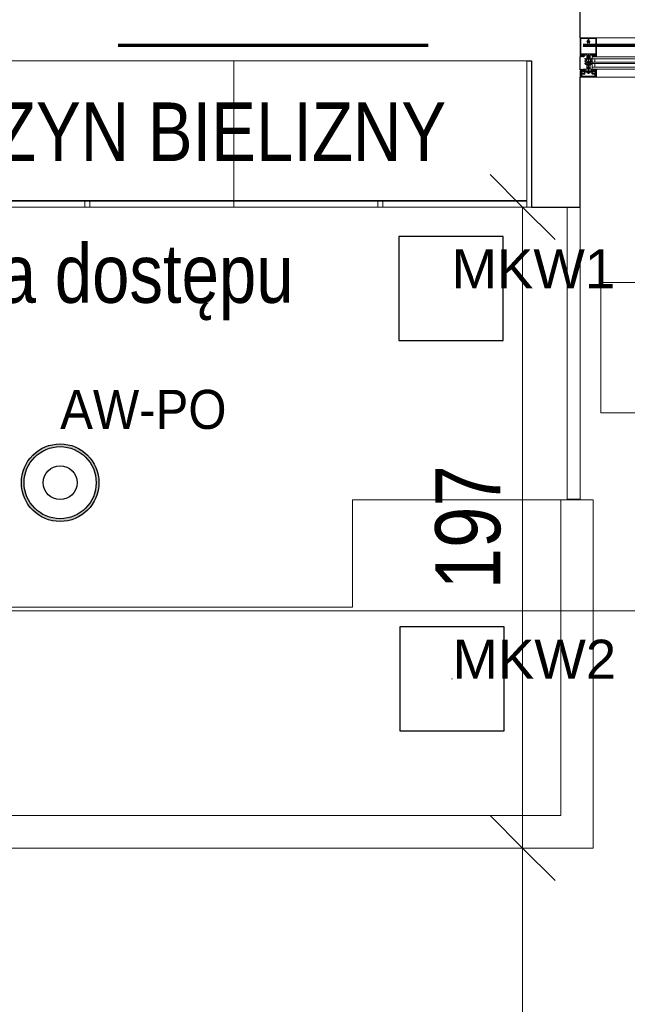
# Model space of a CAD drawing. Header units: centimetres. Extents: x -1631 to 21770, y -8842 to 3590.
# Tile 83 of 150: x 125 to 312, y 1383 to 1686. Entities that reach past the tile are written whole.
import ezdxf

# ---------------------------------------------------------------- set-up
doc = ezdxf.new("R2010")
doc.units = ezdxf.units.CM
doc.linetypes.add('Dash', pattern=[60, 30, -30])
doc.linetypes.add('Długa kreska', pattern=[142.875, 95.25, -47.625])
for name, color, linetype, lineweight in [('A-ANNO-DIMS', 211, 'Continuous', 13), ('A-ANNO-DIMS-100', 211, 'Continuous', 13), ('A-DETL', 90, 'Continuous', 9), ('A-DETL-GENF', 92, 'Continuous', 9), ('A-DETL-THIN', 151, 'Continuous', 9), ('A-GLAZ-CURT', 52, 'Continuous', 9), ('A-GLAZ-CWMG', 51, 'Continuous', 9), ('A-WALL', 113, 'Continuous', 13), ('A-WALL-IDEN', 211, 'Continuous', 13), ('G-ANNO-TEXT', 231, 'Continuous', 13), ('I-FURN', 30, 'Continuous', 9)]:
    doc.layers.add(name, color=color, linetype=linetype, lineweight=lineweight)
doc.layers.add('E_oprawy', color=12, linetype='Continuous')
doc.styles.add('Arial', font='arial.ttf', dxfattribs={"width": 0.9, "height": 18})
doc.styles.add('Arial Narrow_5', font='ARIALN.TTF', dxfattribs={"height": 20})
doc.styles.add('Arial Narrow_6', font='ARIALN.TTF', dxfattribs={"height": 18})
doc.dimstyles.new('Diagonal_1_100__0__wewnętrzne_1', dxfattribs={"dimscale": 30.48, "dimtxt": 20.468619, "dimasz": 0.656168, "dimexe": 0.164042, "dimexo": 0.0625, "dimgap": 0.032808, "dimtad": 1, "dimdec": 0, "dimdsep": 46, "dimtxsty": 'Arial Narrow_5', "dimblk1": 'OBLIQUE', "dimblk2": 'OBLIQUE', "dimsah": 1, "dimcen": 0.09, "dimazin": 0, "dimtfac": 1, "dimtdec": 4, "dimtix": 1, "dimtmove": 0, "dimatfit": 3, "dimfxl": 0, "dimtvp": 1, "dimtolj": 1, "dimtzin": 0, "dimarcsym": 0})

# ---------------------------------------------------------------- blocks, each defined once
blk = doc.blocks.new('Szafy na bieliznę5 - Szafy na bieliznę-2360134-5_piętro III __10_50 m_ - stan projektowany')
at = {"layer": 'I-FURN'}
for p, q in [((1630.13, -100.94), (1628.33, -100.94)), ((1628.33, -100.94), (1628.33, -145.19)), ((1630.13, -145.19), (1630.13, -100.94)), ((1630.33, -100.94), (1630.33, -190.94)), ((1673.33, -100.94), (1630.33, -100.94)), ((1673.33, -190.94), (1673.33, -100.94)), ((1628.33, -145.19), (1628.33, -146.69)), ((1628.33, -145.19), (1630.13, -145.19)), ((1630.13, -146.69), (1630.13, -145.19)), ((1630.13, -146.69), (1628.33, -146.69)), ((1628.33, -146.69), (1628.33, -190.94)), ((1630.13, -190.94), (1630.13, -146.69)), ((1628.33, -190.94), (1630.13, -190.94)), ((1630.33, -190.94), (1673.33, -190.94))]:
    blk.add_line(p, q, dxfattribs=at)
blk = doc.blocks.new('Szafy na bieliznę6 - Szafy na bieliznę-2360175-5_piętro III __10_50 m_ - stan projektowany')
at = {"layer": 'I-FURN'}
for p, q in [((1630.13, -190.94), (1628.33, -190.94)), ((1628.33, -190.94), (1628.33, -235.19)), ((1630.13, -235.19), (1630.13, -190.94)), ((1630.33, -190.94), (1630.33, -280.94)), ((1673.33, -190.94), (1630.33, -190.94)), ((1673.33, -280.94), (1673.33, -190.94)), ((1628.33, -235.19), (1628.33, -236.69)), ((1628.33, -235.19), (1630.13, -235.19)), ((1630.13, -236.69), (1630.13, -235.19)), ((1630.13, -236.69), (1628.33, -236.69)), ((1628.33, -236.69), (1628.33, -280.94)), ((1630.13, -280.94), (1630.13, -236.69)), ((1628.33, -280.94), (1630.13, -280.94)), ((1630.33, -280.94), (1673.33, -280.94))]:
    blk.add_line(p, q, dxfattribs=at)
blk = doc.blocks.new('Lada rejestracji2 - Lada rejestracji-2360188-5_piętro III __10_50 m_ - stan projektowany')
at = {"layer": 'I-FURN'}
for p, q in [((1505.33, -227.38), (1505.33, 252.62)), ((1431.33, -4.88), (1431.33, -301.38)), ((1441.33, -291.38), (1441.33, -4.88)), ((1538.33, -227.38), (1505.33, -227.38)), ((1538.33, -291.38), (1538.33, -227.38)), ((1538.33, -291.38), (1441.33, -291.38)), ((1538.33, -301.38), (1538.33, -291.38)), ((1628.33, -293.38), (1538.58, -293.38)), ((1538.58, -293.38), (1538.58, -297.38)), ((1538.58, -297.38), (1628.33, -297.38)), ((1431.33, -301.38), (1538.33, -301.38))]:
    blk.add_line(p, q, dxfattribs=at)
blk = doc.blocks.new('Rectangular Mullion - SI_CovCap-20mm_Tran-55mm-2281819-5_piętro III __10_50 m_ - stan projektowany')
at = {"layer": 'A-DETL-GENF'}
for p, q in [((-2.5, 9.45), (-2.5, 7.8)), ((-2.5, 9.39), (-2.5, 4.79)), ((2.37, 9.6), (-2.35, 9.6)), ((-2.29, 9.39), (-2.29, 4.79)), ((-0.1, 8.88), (-0.1, 9.34)), ((0.1, 9.34), (0.1, 8.88)), ((2.29, 9.39), (2.29, 4.79)), ((2.5, 7.8), (2.5, 9.45)), ((2.5, 9.39), (2.5, 4.79)), ((-0.12, 8.61), (-0.12, 8.55)), ((-0.12, 8.25), (-0.12, 8.13)), ((0.12, 8.55), (0.12, 8.61)), ((0.12, 8.13), (0.12, 8.25)), ((-2.35, 3.92), (-2.48, 3.92)), ((-2.37, 3.8), (-2.47, 3.8)), ((-2.09, 4.03), (-2.31, 3.93)), ((-2.26, 4.33), (-2.14, 4.43)), ((-2.22, 4.26), (-2.26, 4.28)), ((-1.9, 3.92), (-2.05, 3.86)), ((-2.04, 4.28), (-1.72, 4.28)), ((-2.02, 4.42), (-2.01, 4.41)), ((-1.98, 4.39), (-1.78, 4.39)), ((-1.72, 4.08), (-1.94, 4.08)), ((-1.8, 3.81), (-1.84, 3.9)), ((-1.74, 4.41), (-1.74, 4.42)), ((-1.7, 3.9), (-1.74, 3.81)), ((-1.67, 4.24), (-1.67, 4.13)), ((-1.62, 4.43), (-1.5, 4.33)), ((-1.58, 3.81), (-1.62, 3.9)), ((-1.5, 4.28), (-1.54, 4.26)), ((-1.48, 3.9), (-1.52, 3.82)), ((-1.35, 3.81), (-1.4, 3.9)), ((-0.78, 2.94), (-1.04, 3.09)), ((-0.91, 3.3), (-0.53, 3.08)), ((-0.5, 4.28), (-0.5, 3.15)), ((-0.5, 3.04), (-0.5, 1.52)), ((-0.45, 3.1), (-0.35, 3.1)), ((-0.21, 3.93), (-0.19, 3.94)), ((-0.19, 3.89), (-0.21, 3.91)), ((-0.18, 3.96), (-0.18, 4.1)), ((-0.08, 4.27), (-0.05, 4.28)), ((0, -1.48), (0, 4.68)), ((0.07, 4.27), (0.05, 4.28)), ((0.17, 3.96), (0.17, 4.1)), ((0.21, 3.93), (0.18, 3.94)), ((0.18, 3.89), (0.21, 3.91)), ((0.37, 3.1), (0.45, 3.1)), ((0.5, 3.15), (0.5, 4.28)), ((0.5, 3.04), (0.5, 1.52)), ((0.91, 3.3), (0.52, 3.08)), ((0.77, 2.94), (1.04, 3.09)), ((1.35, 3.81), (1.4, 3.9)), ((1.48, 3.9), (1.52, 3.82)), ((1.62, 4.43), (1.5, 4.33)), ((1.5, 4.28), (1.54, 4.26)), ((1.58, 3.81), (1.62, 3.9)), ((1.67, 4.24), (1.67, 4.13)), ((1.7, 3.9), (1.74, 3.81)), ((2.04, 4.28), (1.72, 4.28)), ((1.72, 4.08), (1.94, 4.08)), ((1.74, 4.41), (1.74, 4.42)), ((1.98, 4.39), (1.78, 4.39)), ((1.8, 3.81), (1.84, 3.9)), ((1.9, 3.92), (2.05, 3.86)), ((2.02, 4.42), (2.01, 4.41)), ((2.09, 4.03), (2.31, 3.93)), ((2.26, 4.33), (2.14, 4.43)), ((2.22, 4.26), (2.26, 4.28)), ((2.35, 3.92), (2.48, 3.92)), ((2.37, 3.8), (2.47, 3.8)), ((-0.78, 2.21), (-1.04, 2.36)), ((-0.76, 1.47), (-1.04, 1.63)), ((-0.91, 2.57), (-0.83, 2.52)), ((-0.91, 1.85), (-0.83, 1.8)), ((-0.75, 2.57), (-0.75, 2.89)), ((-0.75, 1.84), (-0.75, 2.16)), ((-0.55, 1.47), (-0.74, 1.47)), ((-0.3, 0.5), (-0.3, 0.28)), ((0.3, 0.5), (0.3, 0.28)), ((0.55, 1.47), (0.74, 1.47)), ((0.75, 2.57), (0.75, 2.89)), ((0.75, 1.84), (0.75, 2.16)), ((0.76, 1.47), (1.04, 1.63)), ((0.77, 2.21), (1.04, 2.36)), ((0.91, 2.57), (0.82, 2.52)), ((0.91, 1.85), (0.82, 1.8)), ((-2.6, 0), (-2.69, 0)), ((2.35, -2.5), (-2.35, -2.5)), ((-2.34, -1.03), (-2.15, -1.46)), ((-2.32, -1.59), (-2.04, -1.59)), ((-2.18, -0.02), (-2.26, -0.17)), ((2.13, -2.19), (-2.14, -2.19)), ((-2.06, -1.25), (-2.13, -1.09)), ((-2.13, -2.34), (2.12, -2.34)), ((-2.07, -0.1), (-2.12, -0.02)), ((-2.1, -1.49), (-1.14, -1.49)), ((-1.88, -0.42), (-2.01, -0.42)), ((-2.01, -0.48), (-1.95, -0.48)), ((-1.96, -0.02), (-2, -0.1)), ((-1.98, -0.31), (-1.95, -0.36)), ((-1.98, -0.75), (-1.9, -0.85)), ((-1.34, -1.31), (-1.96, -1.31)), ((-1.85, -0.1), (-1.9, -0.02)), ((-1.84, -0.69), (-1.84, -0.57)), ((-1.83, -0.38), (-1.83, -0.36)), ((-1.74, -0.02), (-1.79, -0.1)), ((-1.79, -0.34), (-1.77, -0.35)), ((-1.79, -0.52), (-1.76, -0.52)), ((-1.67, -0.74), (-1.79, -0.74)), ((-1.74, -0.54), (-1.64, -0.7)), ((-1.72, -0.33), (-1.72, -0.32)), ((-1.72, -0.8), (-1.48, -0.8)), ((-1.63, -0.1), (-1.68, -0.02)), ((-1.67, -0.31), (-1.65, -0.32)), ((-1.6, -0.32), (-1.6, -0.3)), ((-1.52, -0.02), (-1.57, -0.1)), ((-1.56, -0.7), (-1.46, -0.54)), ((-1.55, -0.31), (-1.54, -0.32)), ((-1.41, -0.74), (-1.53, -0.74)), ((-1.49, -0.33), (-1.48, -0.32)), ((-1.41, -0.1), (-1.46, -0.02)), ((-1.44, -0.52), (-1.41, -0.52)), ((-1.43, -0.34), (-1.42, -0.36)), ((-1.38, -0.37), (-1.37, -0.37)), ((-1.36, -0.57), (-1.36, -0.69)), ((-1.3, -0.02), (-1.35, -0.1)), ((-1.3, -0.85), (-1.22, -0.75)), ((-1.25, -0.48), (-1.18, -0.48)), ((-1.2, -0.1), (-1.24, -0.02)), ((-1.07, -0.02), (-1.12, -0.1)), ((-1.09, -1.45), (-0.98, -0.84)), ((-0.95, -0.82), (-0.03, -0.82)), ((0.41, -1.04), (-0.41, -1.04)), ((-0.22, -1.18), (0.23, -1.18)), ((0.02, -0.82), (0.95, -0.82)), ((0.98, -0.84), (1.09, -1.45)), ((1.07, -0.02), (1.12, -0.1)), ((1.14, -1.49), (2.1, -1.49)), ((1.25, -0.48), (1.18, -0.48)), ((1.2, -0.1), (1.24, -0.02)), ((1.3, -0.85), (1.22, -0.75)), ((1.3, -0.02), (1.35, -0.1)), ((1.96, -1.31), (1.34, -1.31)), ((1.36, -0.57), (1.36, -0.69)), ((1.38, -0.37), (1.37, -0.37)), ((1.41, -0.1), (1.46, -0.02)), ((1.44, -0.52), (1.41, -0.52)), ((1.41, -0.74), (1.53, -0.74)), ((1.43, -0.34), (1.42, -0.36)), ((1.56, -0.7), (1.46, -0.54)), ((1.49, -0.33), (1.48, -0.32)), ((1.72, -0.8), (1.48, -0.8)), ((1.52, -0.02), (1.57, -0.1)), ((1.55, -0.31), (1.54, -0.32)), ((1.6, -0.32), (1.6, -0.3)), ((1.63, -0.1), (1.68, -0.02)), ((1.74, -0.54), (1.64, -0.7)), ((1.67, -0.31), (1.65, -0.32)), ((1.67, -0.74), (1.79, -0.74)), ((1.72, -0.33), (1.72, -0.32)), ((1.74, -0.02), (1.79, -0.1)), ((1.79, -0.52), (1.76, -0.52)), ((1.79, -0.34), (1.77, -0.35)), ((1.83, -0.38), (1.83, -0.36)), ((1.84, -0.69), (1.84, -0.57)), ((1.85, -0.1), (1.9, -0.02)), ((1.88, -0.42), (2.01, -0.42)), ((1.98, -0.75), (1.9, -0.85)), ((1.98, -0.31), (1.95, -0.36)), ((2.01, -0.48), (1.95, -0.48)), ((1.96, -0.02), (2, -0.1)), ((2.04, -1.59), (2.32, -1.59)), ((2.13, -1.09), (2.06, -1.25)), ((2.07, -0.1), (2.12, -0.02)), ((2.15, -1.46), (2.34, -1.03)), ((2.18, -0.02), (2.26, -0.17)), ((2.6, 0), (2.69, 0))]:
    blk.add_line(p, q, dxfattribs=at)
at = {"layer": 'A-DETL-GENF', "flags": 128}
for points in [[(-0.15, 9.39), (-2.29, 9.39), (-2.29, 7.8)], [(2.29, 7.8), (2.29, 9.39), (0.15, 9.39)], [(-2.5, 4.9), (-2.5, 4.1), (-2.31, 4.1), (-2.23, 4.18), (-2.23, 4.24), (-2.35, 4.24), (-2.35, 4.47), (-1.91, 4.47)], [(-2.5, 3.94), (-2.5, 4.08), (-2.3, 4.08), (-2.25, 4.07)], [(-2.29, 4.9), (-2.29, 4.7), (2.29, 4.7), (2.29, 4.9)], [(-1.86, 4.47), (-1.41, 4.47), (-1.41, 4.24), (-1.53, 4.24), (-1.53, 4.18), (-1.45, 4.1), (-1.09, 4.1), (-1.09, 4.22), (-1.21, 4.22), (-1.21, 4.43), (-0.65, 4.43)], [(-1.51, 4.07), (-1.46, 4.08), (-1.26, 4.08), (-1.26, 3.89), (-1.3, 3.81)], [(-0.2, 0.11), (-0.2, 0), (-0.5, 0), (-0.5, 3.07), (-0.18, 3.07), (-0.18, 3.88)], [(-0.26, 0.58), (0, 0.8), (0, 1.1), (-0.2, 1.1), (-0.2, 1.3), (-0.1, 1.3), (-0.1, 1.46), (-0.2, 1.46), (-0.2, 1.66), (0, 1.66), (0, 1.83), (-0.2, 1.83), (-0.2, 2.03), (-0.1, 2.03), (-0.1, 2.2), (-0.2, 2.2), (-0.2, 2.4), (0, 2.4), (0, 4.3), (0, 2.4), (0.2, 2.4), (0.2, 2.2), (0.1, 2.2), (0.1, 2.03), (0.2, 2.03), (0.2, 1.83), (0, 1.83), (0, 1.66), (0.2, 1.66), (0.2, 1.46), (0.1, 1.46), (0.1, 1.3), (0.2, 1.3), (0.2, 1.1), (0, 1.1), (0, 0.8), (0.26, 0.58)], [(-0.25, 3.2), (-0.25, 3.29), (-0.2, 3.32), (-0.2, 3.44), (-0.25, 3.47), (-0.2, 3.5), (-0.2, 3.62), (-0.25, 3.65), (-0.2, 3.68), (-0.2, 3.8), (-0.25, 3.83), (-0.2, 3.86), (-0.2, 3.98), (-0.25, 4.01), (-0.2, 4.04), (-0.2, 4.16), (-0.25, 4.19), (-0.2, 4.22), (-0.2, 4.25), (-0.09, 4.45)], [(0.09, 4.45), (0.2, 4.25), (0.2, 4.13), (0.25, 4.1), (0.2, 4.07), (0.2, 3.95), (0.25, 3.92), (0.2, 3.89), (0.2, 3.77), (0.25, 3.74), (0.2, 3.71), (0.2, 3.59), (0.25, 3.56), (0.2, 3.53), (0.2, 3.41), (0.25, 3.38), (0.2, 3.35), (0.2, 3.23), (0.25, 3.2)], [(0.2, 0.11), (0.2, 0), (0.5, 0), (0.5, 3.07), (0.17, 3.07), (0.17, 3.88)], [(0.65, 4.43), (1.21, 4.43), (1.21, 4.22), (1.09, 4.22), (1.09, 4.1), (1.45, 4.1), (1.53, 4.18), (1.53, 4.24), (1.41, 4.24), (1.41, 4.47), (1.85, 4.47)], [(1.51, 4.07), (1.46, 4.08), (1.26, 4.08), (1.26, 3.89), (1.3, 3.81)], [(1.9, 4.47), (2.35, 4.47), (2.35, 4.24), (2.23, 4.24), (2.23, 4.18), (2.31, 4.1), (2.5, 4.1), (2.5, 4.9)], [(2.5, 3.94), (2.5, 4.08), (2.3, 4.08), (2.25, 4.07)], [(-2.5, -2.35), (-2.5, -0.5), (-2.39, -0.5), (-2.27, -0.86)], [(-2.48, -0.21), (-2.48, -0.48), (-2.07, -0.48)], [(-2.34, -1), (-2.34, -1.11), (-2.37, -1.22), (-2.37, -1.54)], [(-1.99, -1.64), (-1.99, -1.99), (-2.12, -1.99), (-2.12, -1.72), (-2.37, -1.72), (-2.37, -2.35), (2.37, -2.35), (2.37, -1.72), (2.12, -1.72), (2.12, -1.99), (1.99, -1.99), (1.99, -1.64)], [(-2.06, -0.93), (-2.14, -0.64), (-1.95, -0.64), (-1.95, -0.58), (-2.03, -0.5), (-2.35, -0.5), (-2.25, -0.87)], [(-2.18, -2.14), (-2.18, -1.78), (-2.32, -1.78), (-2.32, -2.14)], [(-1.92, -0.67), (-1.92, -0.68), (-1.97, -0.71)], [(-1.2, -0.42), (-1.32, -0.42), (-1.32, -0.39), (-1.19, -0.41)], [(-1.23, -0.71), (-1.28, -0.68), (-1.28, -0.67)], [(1.24, -1.23), (1.14, -0.64), (1.25, -0.64), (1.25, -0.58), (1.17, -0.5), (-1.17, -0.5), (-1.25, -0.58), (-1.25, -0.64), (-1.14, -0.64), (-1.24, -1.23)], [(-1.12, -0.48), (-0.98, -0.48), (-0.98, -0.09), (-1.02, -0.02)], [(0.52, -0.97), (0.54, -0.82), (-0.54, -0.82), (-0.52, -0.97)], [(1.12, -0.48), (0.98, -0.48), (0.98, -0.09), (1.02, -0.02)], [(1.2, -0.42), (1.32, -0.42), (1.32, -0.39), (1.19, -0.41)], [(1.23, -0.71), (1.28, -0.68), (1.28, -0.67)], [(1.92, -0.67), (1.92, -0.68), (1.97, -0.71)], [(2.25, -0.87), (2.35, -0.5), (2.03, -0.5), (1.95, -0.58), (1.95, -0.64), (2.14, -0.64), (2.06, -0.93)], [(2.48, -0.21), (2.48, -0.48), (2.07, -0.48)], [(2.33, -2.14), (2.33, -1.78), (2.19, -1.78), (2.19, -2.14)], [(2.27, -0.86), (2.39, -0.5), (2.5, -0.5), (2.5, -2.35)], [(2.37, -1.54), (2.37, -1.22), (2.34, -1.11), (2.34, -1)]]:
    blk.add_lwpolyline(points, dxfattribs=at)
for points in [[(0.97, 0), (-0.97, 0), (-0.97, -0.04), (0.97, -0.04)], [(0.97, -0.04), (-0.97, -0.04), (-0.97, -0.49), (0.97, -0.49)]]:
    blk.add_lwpolyline(points, close=True, dxfattribs=at)
at = {"layer": 'A-DETL-GENF'}
for centre, radius, start, end in [((-2.35, 9.45), 0.15, 90.0003, 179.9997), ((-0.15, 9.34), 0.05, 0.0077, 89.9923), ((0.15, 9.34), 0.05, 89.9791, 180.0209), ((2.35, 9.45), 0.15, 0.1055, 83.878), ((0, 8.4), 0.45, 107.4982, 231.0552), ((-0.22, 8.13), 0.1, 231.0552, 0), ((0, 8.4), 0.21, 143.7768, 216.2232), ((-0.15, 8.55), 0.03, 229.6807, 0), ((-0.15, 8.25), 0.03, 0, 130.3193), ((-0.15, 8.88), 0.05, 287.4982, 0), ((0, 8.4), 0.24, 60, 120), ((0.15, 8.88), 0.05, 180, 252.583), ((0.15, 8.55), 0.03, 180, 310.3193), ((0.15, 8.25), 0.03, 49.6807, 180), ((0.22, 8.13), 0.1, 180, 308.9448), ((0, 8.4), 0.45, 308.9448, 72.583), ((0, 8.4), 0.21, 323.7768, 36.2232), ((-2.48, 3.94), 0.02, 180.0007, 269.9993), ((-2.43, 3.83), 0.059, 88.5974, 194.6036), ((-2.47, 3.82), 0.02, 194.6036, 270), ((-2.43, 4.82), 0.933, 269.587, 293.0035), ((-2.4, 4.8), 0.997, 271.4989, 290.69), ((-2.35, 4.02), 0.1, 270.0001, 294), ((-2.24, 4.3), 0.03, 128.5798, 239.9915), ((-2.24, 4.1), 0.03, 255.4027, 14.3746), ((-2.23, 4.24), 0.02, 346.6587, 60.0171), ((-1.94, 4.17), 0.277, 166.6587, 194.3746), ((-2.08, 4.37), 0.08, 38.8475, 129.685), ((-2.04, 4.23), 0.0496, 92.7559, 159.6878), ((-1.94, 4.23), 0.148, 172.4164, 270.2404), ((-2.07, 3.99), 0.0337, 293.0035, 114), ((-1.98, 4.44), 0.05, 218.8475, 270), ((-1.88, 4.46), 0.0255, 12.35, 167.65), ((-1.89, 3.87), 0.05, 30.069, 110.536), ((-1.77, 3.83), 0.03, 210.0871, 329.9129), ((-1.78, 4.44), 0.05, 270, 321.1528), ((-1.67, 4.37), 0.08, 50.315, 141.1528), ((-1.72, 4.23), 0.0499, 9.2263, 86.9893), ((-1.72, 4.13), 0.0502, 273.3323, 359.7322), ((-1.66, 3.88), 0.0402, 27.7922, 152.3701), ((-1.55, 3.83), 0.0299, 210.122, 335.064), ((-1.53, 4.24), 0.02, 119.9847, 193.341), ((-1.82, 4.17), 0.277, 345.6254, 13.341), ((-1.52, 4.1), 0.03, 165.6254, 284.5942), ((-1.52, 4.3), 0.03, 300.0085, 51.4202), ((-1.44, 3.88), 0.0414, 28.176, 151.824), ((-1.33, 3.83), 0.0301, 210.1258, 329.8742), ((-0.98, 3.2), 0.125, 60, 240), ((-0.65, 4.28), 0.15, 359.9706, 90.0294), ((-0.55, 3.04), 0.05, 360, 60), ((-0.45, 3.15), 0.05, 179.9899, 270.0101), ((-0.35, 3.2), 0.0999, 269.9704, 0.0296), ((-0.21, 3.92), 0.01, 120.0303, 239.9802), ((-0.2, 3.96), 0.02, 300.0303, 360), ((-0.2, 3.88), 0.02, 360, 59.9802), ((0.02, 4.1), 0.2, 120, 180), ((0, 4.4), 0.1, 28.7984, 151.2016), ((0, 4.2), 0.1, 90, 120), ((0, 4.2), 0.1, 60, 90), ((-0.03, 4.1), 0.2, 360, 60), ((0.19, 3.96), 0.02, 180, 239.9697), ((0.19, 3.88), 0.02, 120.0198, 180), ((0.2, 3.92), 0.01, 300.0198, 59.9697), ((0.37, 3.23), 0.126, 191.5693, 265.5931), ((0.45, 3.15), 0.05, 270.9313, 359.9852), ((0.65, 4.28), 0.15, 89.9706, 180.0294), ((0.55, 3.04), 0.05, 120, 180), ((0.97, 3.2), 0.125, 300, 120), ((1.33, 3.83), 0.0301, 210.1258, 329.8742), ((1.44, 3.88), 0.0414, 28.176, 151.824), ((1.52, 4.3), 0.03, 128.5798, 239.9915), ((1.52, 4.1), 0.03, 255.4058, 14.3746), ((1.55, 3.83), 0.0299, 204.936, 329.878), ((1.53, 4.24), 0.02, 346.659, 60.0153), ((1.82, 4.17), 0.277, 166.659, 194.3746), ((1.67, 4.37), 0.08, 38.8472, 129.685), ((1.66, 3.88), 0.0402, 27.6299, 152.2078), ((1.72, 4.23), 0.0499, 93.0107, 170.7737), ((1.72, 4.13), 0.0502, 180.2678, 266.6677), ((1.78, 4.44), 0.05, 218.8472, 270), ((1.77, 3.83), 0.03, 210.0871, 329.9129), ((1.89, 3.87), 0.05, 69.464, 149.931), ((1.88, 4.46), 0.0255, 12.35, 167.65), ((1.94, 4.23), 0.148, 269.7596, 7.5836), ((1.98, 4.44), 0.05, 270, 321.1525), ((2.08, 4.37), 0.08, 50.315, 141.1525), ((2.04, 4.23), 0.0496, 20.3122, 87.2441), ((2.07, 3.99), 0.0337, 66, 246.9965), ((2.4, 4.8), 0.997, 249.31, 268.5011), ((2.43, 4.82), 0.933, 246.9965, 270.413), ((2.23, 4.24), 0.02, 119.9829, 193.3413), ((1.94, 4.17), 0.277, 345.6254, 13.3413), ((2.24, 4.1), 0.03, 165.6254, 284.5973), ((2.24, 4.3), 0.03, 300.0085, 51.4202), ((2.35, 4.02), 0.1, 246, 269.9999), ((2.43, 3.83), 0.059, 345.3964, 91.4026), ((2.47, 3.82), 0.02, 270, 345.3964), ((2.48, 3.94), 0.02, 270.0007, 359.9993), ((-0.98, 2.47), 0.125, 60, 240), ((-0.98, 1.74), 0.125, 60, 240), ((-0.8, 2.57), 0.05, 240, 360), ((-0.8, 1.84), 0.05, 240, 360), ((-0.8, 2.89), 0.05, 360, 60), ((-0.8, 2.16), 0.05, 360, 60), ((-0.74, 1.52), 0.05, 240, 270), ((-0.55, 1.52), 0.05, 270, 360), ((-0.2, 0.5), 0.1, 130, 180), ((-0.2, 0.28), 0.1, 180, 240), ((-0.3, 0.11), 0.1, 360, 60), ((0.3, 0.11), 0.1, 120, 180), ((0.2, 0.28), 0.1, 300, 360), ((0.2, 0.5), 0.1, 0, 50), ((0.55, 1.52), 0.05, 180, 270), ((0.74, 1.52), 0.05, 270, 300), ((0.8, 2.89), 0.05, 120, 180), ((0.8, 2.57), 0.05, 180, 300), ((0.8, 2.16), 0.05, 120, 180), ((0.8, 1.84), 0.05, 180, 300), ((0.97, 2.47), 0.125, 300, 120), ((0.97, 1.74), 0.125, 300, 120), ((-2.69, -0.03), 0.03, 89.9022, 261.6433), ((-2.73, -0.34), 0.286, 27.5921, 81.6433), ((-2.6, -0.2), 0.2, 80.4545, 89.9022), ((-2.61, -0.29), 0.291, 25.3637, 80.4545), ((-2.35, -2.35), 0.15, 179.9938, 270.0062), ((-2.32, -1.54), 0.0512, 180.5709, 268.6482), ((-2.31, -0.14), 0.05, 205.3637, 330.1649), ((-2.29, -1.01), 0.06, 98.4417, 205), ((-2.27, -1), 0.07, 120.0064, 180), ((-2.13, -2.14), 0.2, 179.9718, 270.0352), ((-2.34, -0.88), 0.07, 300.0064, 18), ((-2.31, -0.89), 0.06, 278.4417, 15), ((-2.15, -0.03), 0.03, 30.7154, 150.1649), ((-2.14, -2.14), 0.0499, 179.8796, 270.0225), ((-2.1, -1.44), 0.05, 205, 270), ((-2.08, -1.06), 0.06, 108.8192, 205), ((-2.12, -0.95), 0.06, 288.8192, 15), ((-2.04, -0.08), 0.0417, 215.132, 324.868), ((-2.01, -0.35), 0.065, 90, 270), ((-2.04, -0.48), 0.03, 0, 180), ((-1.96, -1.21), 0.1, 205, 270), ((-2.04, -1.64), 0.05, 0, 90.0001), ((-2.01, -0.33), 0.04, 29.9937, 90), ((-1.95, -0.73), 0.03, 120.0049, 219.9897), ((-1.93, -0.03), 0.03, 30.5887, 149.5346), ((-1.86, -0.31), 0.1, 210.0023, 269.1728), ((-1.95, -0.51), 0.03, 0.0185, 89.0948), ((-1.62, -0.59), 0.314, 165.4979, 194.5021), ((-1.84, -0.8), 0.08, 219.9967, 337.3844), ((-1.88, -0.37), 0.05, 270, 305.0779), ((-1.86, -0.37), 0.0339, 269.1783, 356.9975), ((-1.82, -0.08), 0.0415, 215.012, 324.988), ((-1.6, -0.77), 0.44, 54.1588, 125.0779), ((-1.79, -0.57), 0.05, 89.9897, 180.0103), ((-1.79, -0.69), 0.05, 179.9899, 270.0101), ((-1.8, -0.36), 0.0272, 60.011, 176.9853), ((-1.75, -0.32), 0.0316, 240.007, 341.9967), ((-1.76, -0.55), 0.03, 29.9936, 90.0121), ((-1.72, -0.85), 0.05, 90.0003, 157.3776), ((-1.71, -0.03), 0.03, 30.1448, 149.5346), ((-1.69, -0.33), 0.03, 45.0005, 162.0009), ((-1.67, -0.71), 0.03, 269.9936, 30.0024), ((-1.63, -0.3), 0.0316, 224.991, 327.0104), ((-1.6, -0.08), 0.043, 217.8436, 323.8234), ((-1.57, -0.32), 0.03, 30.0003, 146.9985), ((-1.53, -0.71), 0.03, 150.0027, 270.0013), ((-1.51, -0.31), 0.0316, 210.0026, 311.9974), ((-1.49, -0.03), 0.03, 30.3449, 149.5346), ((-1.46, -0.34), 0.03, 14.9955, 132.0028), ((-1.48, -0.85), 0.05, 22.6209, 90.0012), ((-1.44, -0.55), 0.03, 89.9893, 150.005), ((-1.36, -0.8), 0.08, 202.6228, 319.9969), ((-1.39, -0.35), 0.03, 195.0015, 296.9968), ((-1.38, -0.08), 0.0419, 215.4665, 324.6999), ((-1.41, -0.57), 0.05, 0.009, 89.991), ((-1.41, -0.69), 0.05, 270.0092, 359.9908), ((-1.35, -0.39), 0.03, 0.0112, 116.991), ((-1.32, -0.39), 0.03, 234.1588, 270), ((-1.34, -1.21), 0.1, 270, 350), ((-1.27, -0.03), 0.03, 30.3446, 149.7685), ((-1.25, -0.51), 0.03, 90, 193.1975), ((-1.58, -0.59), 0.314, 345.517, 13.1975), ((-1.24, -0.73), 0.03, 319.9887, 60.0017), ((-1.16, -0.08), 0.0416, 206.9541, 331.568), ((-1.2, -0.45), 0.033, 305.0901, 90), ((-1.19, -0.46), 0.05, 7.1737, 90.0088), ((-1.12, -0.45), 0.03, 187.1885, 269.997), ((-1.14, -1.44), 0.05, 270, 350), ((-1.05, -0.03), 0.03, 29.7965, 150.132), ((-0.95, -0.85), 0.03, 90, 170), ((-0.31, -0.92), 0.22, 193.9707, 242.728), ((0, -0.29), 0.921, 243.7078, 255.8284), ((0, -0.82), 0.0256, 12.6804, 167.3196), ((0, -0.29), 0.92, 284.1683, 296.293), ((0.31, -0.92), 0.22, 297.2746, 346.0268), ((0.95, -0.85), 0.03, 10, 90), ((1.05, -0.03), 0.03, 29.868, 150.2035), ((1.14, -1.44), 0.05, 190, 270), ((1.16, -0.08), 0.0416, 208.432, 333.0459), ((1.12, -0.45), 0.03, 270.003, 352.8115), ((1.19, -0.46), 0.05, 89.9912, 172.8263), ((1.2, -0.45), 0.033, 90, 234.9099), ((1.24, -0.73), 0.03, 119.9983, 220.0113), ((1.27, -0.03), 0.03, 30.2315, 149.6554), ((1.34, -1.21), 0.1, 190, 270), ((1.25, -0.51), 0.03, 346.8025, 90), ((1.58, -0.59), 0.314, 166.8025, 194.483), ((1.36, -0.8), 0.08, 220.0031, 337.3772), ((1.35, -0.39), 0.03, 63.009, 179.9888), ((1.32, -0.39), 0.03, 270, 305.8412), ((1.6, -0.77), 0.44, 54.9221, 125.8412), ((1.38, -0.08), 0.0419, 215.3001, 324.5335), ((1.41, -0.57), 0.05, 90.009, 179.991), ((1.41, -0.69), 0.05, 180.0092, 269.9908), ((1.39, -0.35), 0.03, 243.0032, 344.9985), ((1.46, -0.34), 0.03, 47.9972, 165.0045), ((1.44, -0.55), 0.03, 29.995, 90.0107), ((1.48, -0.85), 0.05, 89.9988, 157.3791), ((1.49, -0.03), 0.03, 30.4654, 149.6551), ((1.51, -0.31), 0.0316, 228.0026, 329.9974), ((1.53, -0.71), 0.03, 269.9987, 29.9973), ((1.57, -0.32), 0.03, 33.0015, 149.9997), ((1.6, -0.08), 0.043, 216.1766, 322.1564), ((1.63, -0.3), 0.0316, 212.9896, 315.009), ((1.67, -0.71), 0.03, 149.9976, 270.0064), ((1.69, -0.33), 0.03, 17.9991, 134.9995), ((1.71, -0.03), 0.03, 30.4654, 149.8552), ((1.75, -0.32), 0.0316, 198.0033, 299.993), ((1.72, -0.85), 0.05, 22.6224, 89.9997), ((1.76, -0.55), 0.03, 89.9879, 150.0064), ((1.84, -0.8), 0.08, 202.6156, 320.0033), ((1.82, -0.08), 0.0415, 215.012, 324.988), ((1.8, -0.36), 0.0272, 3.0147, 119.989), ((1.79, -0.57), 0.05, 359.9897, 90.0103), ((1.79, -0.69), 0.05, 269.9899, 0.0101), ((1.86, -0.37), 0.0339, 183.0025, 270.8217), ((1.88, -0.37), 0.05, 234.9221, 270), ((1.86, -0.31), 0.1, 270.8272, 329.9977), ((1.93, -0.03), 0.03, 30.4654, 149.4113), ((1.95, -0.51), 0.03, 90.9052, 179.9815), ((1.62, -0.59), 0.314, 345.4979, 14.5021), ((1.96, -1.21), 0.1, 270, 335), ((1.95, -0.73), 0.03, 320.0103, 59.9951), ((2.01, -0.33), 0.04, 90, 150.0063), ((2.04, -1.64), 0.05, 89.9981, 180.0017), ((2.04, -0.08), 0.0417, 215.132, 324.868), ((2.01, -0.35), 0.065, 270, 90), ((2.04, -0.48), 0.03, 0, 180), ((2.12, -0.95), 0.06, 165, 251.1808), ((2.08, -1.06), 0.06, 335, 71.1808), ((2.1, -1.44), 0.05, 270, 335), ((2.15, -0.03), 0.03, 29.8351, 149.2846), ((2.12, -2.14), 0.2, 270.0295, 359.9723), ((2.13, -2.14), 0.0501, 270.0875, 359.9336), ((2.31, -0.89), 0.06, 165, 261.5583), ((2.31, -0.14), 0.05, 209.8351, 334.6363), ((2.34, -0.88), 0.07, 162, 239.9983), ((2.27, -1), 0.07, 0, 59.9983), ((2.29, -1.01), 0.06, 335, 81.5583), ((2.32, -1.54), 0.0498, 269.8262, 0.1735), ((2.61, -0.29), 0.291, 99.5455, 154.6363), ((2.35, -2.35), 0.15, 270.0494, 359.9506), ((2.73, -0.34), 0.286, 98.3567, 152.4079), ((2.6, -0.2), 0.2, 90.0978, 99.5455), ((2.69, -0.03), 0.03, 278.3567, 90.0978)]:
    blk.add_arc(centre, radius, start, end, dxfattribs=at)
blk = doc.blocks.new('Schueco_FWS-Glazing1 - SI_38mm_TripGlz 2-2609958-5_piętro III __10_50 m_ - stan projektowany')
at = {"layer": 'A-GLAZ-CURT'}
for p, q in [((16.9, 0), (-16.9, 0)), ((-16.9, 0), (-16.9, -3.8)), ((16.9, -3.8), (16.9, 0)), ((-16.9, -3.8), (16.9, -3.8))]:
    blk.add_line(p, q, dxfattribs=at)
at = {"layer": 'A-GLAZ-CURT', "lineweight": 13}
for p, q in [((-16.9, -0.6), (16.9, -0.6)), ((-16.9, -1.7), (16.9, -1.7)), ((-16.9, -2.1), (16.9, -2.1)), ((-16, -0.6), (-16, -1.7)), ((-16, -2.1), (-16, -3.2)), ((16, -0.6), (16, -1.7)), ((16, -2.1), (16, -3.2)), ((-16.9, -3.2), (16.9, -3.2))]:
    blk.add_line(p, q, dxfattribs=at)
blk = doc.blocks.new('Rectangular Mullion - Schueco_FWS-50-SI_Tran_CovCap-20mm_Tran-55mm-2368392-5_piętro III __10_50 m_ - stan projektowany')
at = {"layer": 'A-GLAZ-CWMG'}
for p, q in [((333.38, 1680.33), (302.38, 1680.33)), ((338.38, 1674.53), (338.38, 1670.73)), ((302.38, 1670.72), (333.38, 1670.72)), ((302.38, 1668.23), (333.38, 1668.23))]:
    blk.add_line(p, q, dxfattribs=at)
blk = doc.blocks.new('DIMBLOCK204-5_piętro III __10_50 m_ - stan projektowany')
at = {"layer": 'A-ANNO-DIMS-100', "transparency": 16777216}
for p, q in [((279.64, 1431.33), (269.64, 1441.33)), ((274.64, 1431.33), (284.64, 1431.33)), ((279.64, 1431.33), (274.64, 1431.33)), ((279.64, 1123.33), (279.64, 1431.33)), ((279.64, 1431.33), (289.64, 1421.33)), ((279.64, 1123.33), (269.64, 1133.33)), ((274.64, 1123.33), (284.64, 1123.33)), ((279.64, 1123.33), (274.64, 1123.33)), ((279.64, 1123.33), (289.64, 1113.33))]:
    blk.add_line(p, q, dxfattribs=at)
at = {"layer": 'A-ANNO-DIMS-100', "color": 0, "transparency": 16777216, "insert": (252.79, 1258.32), "char_height": 20, "width": 45.6158, "attachment_point": 1, "rotation": 90, "line_spacing_factor": 0.974696, "style": 'Arial Narrow_5'}
blk.add_mtext('308', dxfattribs=at)
blk = doc.blocks.new('_Oblique')
at = {"color": 0, "linetype": 'ByBlock', "lineweight": -2}
blk.add_line((-0.5, -0.5), (0.5, 0.5), dxfattribs=at)
blk = doc.blocks.new('DIMBLOCK205-5_piętro III __10_50 m_ - stan projektowany')
at = {"layer": 'A-ANNO-DIMS-100', "transparency": 16777216}
for p, q in [((279.64, 1628.33), (269.64, 1638.33)), ((274.64, 1628.33), (284.64, 1628.33)), ((279.64, 1628.33), (274.64, 1628.33)), ((279.64, 1431.33), (279.64, 1628.33)), ((279.64, 1628.33), (289.64, 1618.33)), ((279.64, 1431.33), (269.64, 1441.33)), ((274.64, 1431.33), (284.64, 1431.33)), ((279.64, 1431.33), (274.64, 1431.33)), ((279.64, 1431.33), (289.64, 1421.33))]:
    blk.add_line(p, q, dxfattribs=at)
at = {"layer": 'A-ANNO-DIMS-100', "color": 0, "transparency": 16777216, "insert": (252.79, 1510.82), "char_height": 20, "width": 45.6158, "attachment_point": 1, "rotation": 90, "line_spacing_factor": 0.974696, "style": 'Arial Narrow_5'}
blk.add_mtext('197', dxfattribs=at)
blk = doc.blocks.new('ET sciana_AT7 - 10mm-2270614-5_piętro III __10_50 m_ - stan projektowany')
at = {"layer": 'A-WALL-IDEN'}
for p, q in [((-0.4, 0.196875), (0.4, 0.196875)), ((-0.4, -0.203125), (-0.4, 0.196875)), ((0.4, 0.196875), (0.4, -0.203125)), ((-0.4, -0.203125), (0.4, -0.203125))]:
    blk.add_line(p, q, dxfattribs=at)
blk = doc.blocks.new('MKW2')
at = {"layer": 'E_oprawy', "linetype": 'ByBlock'}
blk.add_lwpolyline([(-16, 16), (-16, -16), (16, -16), (16, 16)], close=True, dxfattribs=at)
blk.add_circle((0, 0), 0.01, dxfattribs=at)
at = {"layer": 'E_oprawy', "color": 4, "linetype": 'ByBlock', "insert": (0.16, 12.05), "char_height": 0.2, "width": 42.2965, "attachment_point": 1}
blk.add_mtext('{\\fArial|b0|i0|c0|p0;\\H60x;MKW2}', dxfattribs=at)
blk = doc.blocks.new('MKW1')
at = {"layer": 'E_oprawy', "linetype": 'ByBlock'}
blk.add_lwpolyline([(-15.99, 15.99), (-15.99, -16.01), (16.01, -16.01), (16.01, 15.99)], close=True, dxfattribs=at)
blk.add_circle((0.01, -0.01), 0.01, dxfattribs=at)
at = {"layer": 'E_oprawy', "color": 4, "linetype": 'ByBlock', "insert": (0.16, 12.04), "char_height": 0.2, "width": 46.0218, "attachment_point": 1}
blk.add_mtext('{\\fArial|b0|i0|c0|p0;\\H60x;MKW1}', dxfattribs=at)
blk = doc.blocks.new('AW-PO')
at = {"layer": 'E_oprawy'}
h = blk.add_hatch(color=1, dxfattribs=at)
edge = h.paths.add_edge_path()
edge.add_arc((0, 0), 11.92, 0, 360)
edge = h.paths.add_edge_path(flags=16)
edge.add_arc((0, 0), 11.07, 0, 360)
at = {"layer": 'E_oprawy', "color": 1, "linetype": 'ByBlock'}
for radius in [11.92, 11.07, 5.21]:
    blk.add_circle((0, 0), radius, dxfattribs=at)
at = {"layer": 'E_oprawy', "color": 1, "style": 'Arial', "width": 0.9}
blk.add_text('AW-PO', height=12, dxfattribs=at).set_placement((0, 16.52))

msp = doc.modelspace()

# ---------------------------------------------------------------- linework, layer by layer
at = {"layer": 'A-DETL', "linetype": 'Długa kreska', "lineweight": 70}
msp.add_line((536.38, 1678), (3.38, 1678), dxfattribs=at)
at = {"layer": 'A-DETL', "linetype": 'Dash', "lineweight": 25}
for points, knots in [([(-555.62, 1472.57), (-478.91, 1472.57), (-476.08, 1472.57), (-439.12, 1472.57), (-439.12, 1435.62), (-439.12, 1432.79), (-439.12, 1329.11), (-439.12, 1326.28), (-439.12, 1289.33), (-402.17, 1289.33), (-399.34, 1289.33), (54.38, 1289.33), (347.2, 1289.33), (391.67, 1289.33), (418.55, 1316.21), (413.88, 1393.93), (413.88, 1663.13)], [0, 0, 0, 0, 1.274059, 2.1133, 2.95254, 4.521491, 5.717221, 7.286172, 8.125412, 8.964652, 14.361634, 22.556861, 31.207392, 35.311818, 37.065318, 41.276562, 41.276562, 41.276562, 41.276562]), ([(-555.62, 1472.57), (-478.91, 1472.57), (-450.62, 1472.57), (-439.12, 1472.57), (-439.12, 1461.07), (-439.12, 1432.79), (-439.12, 1329.11), (-439.12, 1326.28), (-439.12, 1289.33), (-402.17, 1289.33), (-399.34, 1289.33), (54.38, 1289.33), (347.2, 1289.33), (391.67, 1289.33), (413.88, 1267.11), (413.88, 1211.15), (413.88, 1019.9)], [0, 0, 0, 0, 1.274059, 1.834911, 2.395763, 3.964714, 5.438832, 7.007784, 7.847024, 8.686264, 14.083246, 22.278473, 30.929004, 34.961158, 36.402966, 39.45005, 39.45005, 39.45005, 39.45005])]:
    msp.add_open_spline(points, degree=3, knots=knots, dxfattribs=at)
at = {"layer": 'A-DETL-THIN'}
msp.add_line((-253.35, 1504.23), (552.37, 1504.23), dxfattribs=at)
at = {"layer": 'A-WALL', "color": 7, "lineweight": 25}
for p, q in [((297.38, 1680.33), (297.38, 1721.83)), ((297.38, 1670.73), (297.38, 1674.53)), ((280.94, 1673.33), (282.38, 1673.33)), ((282.38, 1673.33), (282.38, 1628.33)), ((297.38, 1628.33), (297.38, 1668.23)), ((282.38, 1628.33), (297.38, 1628.33))]:
    msp.add_line(p, q, dxfattribs=at)

# ---------------------------------------------------------------- block references
at = {"layer": 'A-GLAZ-CURT', "rotation": 180}
msp.add_blockref('Schueco_FWS-Glazing1 - SI_38mm_TripGlz 2-2609958-5_piętro III __10_50 m_ - stan projektowany', (317.88, 1670.73), dxfattribs=at)
at = {"layer": 'A-GLAZ-CWMG', "extrusion": (0, 0, -1)}
msp.add_blockref('Rectangular Mullion - SI_CovCap-20mm_Tran-55mm-2281819-5_piętro III __10_50 m_ - stan projektowany', (-299.88, 1670.73), dxfattribs=at)
at = {"layer": 'A-GLAZ-CWMG'}
msp.add_blockref('Rectangular Mullion - Schueco_FWS-50-SI_Tran_CovCap-20mm_Tran-55mm-2368392-5_piętro III __10_50 m_ - stan projektowany', (0, 0), dxfattribs=at)
at = {"layer": 'A-WALL-IDEN', "xscale": 99.99999999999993, "yscale": 99.99999999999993, "zscale": 99.99999999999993}
msp.add_blockref('ET sciana_AT7 - 10mm-2270614-5_piętro III __10_50 m_ - stan projektowany', (343.64, 1585.47), dxfattribs=at)
at = {"layer": 'E_oprawy', "color": 2}
for name, p in [('MKW1', (257.66, 1603.33)), ('MKW2', (257.96, 1483.33))]:
    msp.add_blockref(name, p, dxfattribs=at)
at = {"layer": 'E_oprawy', "linetype": 'ByBlock'}
msp.add_blockref('AW-PO', (137.56, 1543.64), dxfattribs=at)
at = {"layer": 'I-FURN', "rotation": 90.00000000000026}
for name in ['Szafy na bieliznę5 - Szafy na bieliznę-2360134-5_piętro III __10_50 m_ - stan projektowany', 'Szafy na bieliznę6 - Szafy na bieliznę-2360175-5_piętro III __10_50 m_ - stan projektowany', 'Lada rejestracji2 - Lada rejestracji-2360188-5_piętro III __10_50 m_ - stan projektowany']:
    msp.add_blockref(name, (0, 0), dxfattribs=at)

# ---------------------------------------------------------------- texts
at = {"layer": 'G-ANNO-TEXT', "color": 7, "char_height": 18, "attachment_point": 1, "line_spacing_factor": 0.949189, "style": 'Arial Narrow_6'}
for s, insert, width in [('\\pxt7.05556,14.11111,21.16667,28.22222,35.27778,42.33333,49.38889,56.44444,63.5,70.55556,77.61111,84.66667,91.72222,98.77778,105.83333,112.88889,119.94444,127,134.05556,141.11111,148.16667,155.22222,162.27778,169.33333,176.38889,183.44444,190.5,197.55556,204.61111,211.66667,218.72222,225.77778;{MAGAZYN BIELIZNY}', (56.82, 1660.49), 195.738), ('\\pt127.00008,253.99998,381.00006,507.99996,635.00004,761.99994,889.00002,1015.99992,1143,1270.00008,1396.99998,1524.00006,1650.99996,1778.00004,1904.99994,2032.00002,2158.99992,2286,2413.00008,2539.99998,2667.00006,2793.99996,2921.00004,3047.99994,3175.00002,3301.99992,3429,3556.00008,3682.99998,3810.00006,3936.99996,4064.00004;kontrola dostępu', (56.82, 1616.92), 188.5)]:
    msp.add_mtext(s, dxfattribs=dict(at, insert=insert, width=width))

# ---------------------------------------------------------------- dimensions: what is measured, and where the dimension line sits
at = {"layer": 'A-ANNO-DIMS'}
for base, p1, p2, override, picture, middle in [((279.64, 1628.33), (274.64, 1431.33), (274.64, 1628.33), {"dimpost": '<>', "dimfxl": 197}, 'DIMBLOCK205-5_piętro III __10_50 m_ - stan projektowany', (268.43, 1529.83)), ((279.64, 1431.33), (274.64, 1123.33), (274.64, 1431.33), {"dimpost": '<>', "dimfxl": 308}, 'DIMBLOCK204-5_piętro III __10_50 m_ - stan projektowany', (268.43, 1277.33))]:
    dim = msp.add_linear_dim(base=base, p1=p1, p2=p2, angle=90, dimstyle='Diagonal_1_100__0__wewnętrzne_1', override=override, dxfattribs=at)
    dim.commit()
    dim.dimension.update_dxf_attribs({"geometry": picture, "text_midpoint": middle})

doc.saveas('drawing.dxf')
